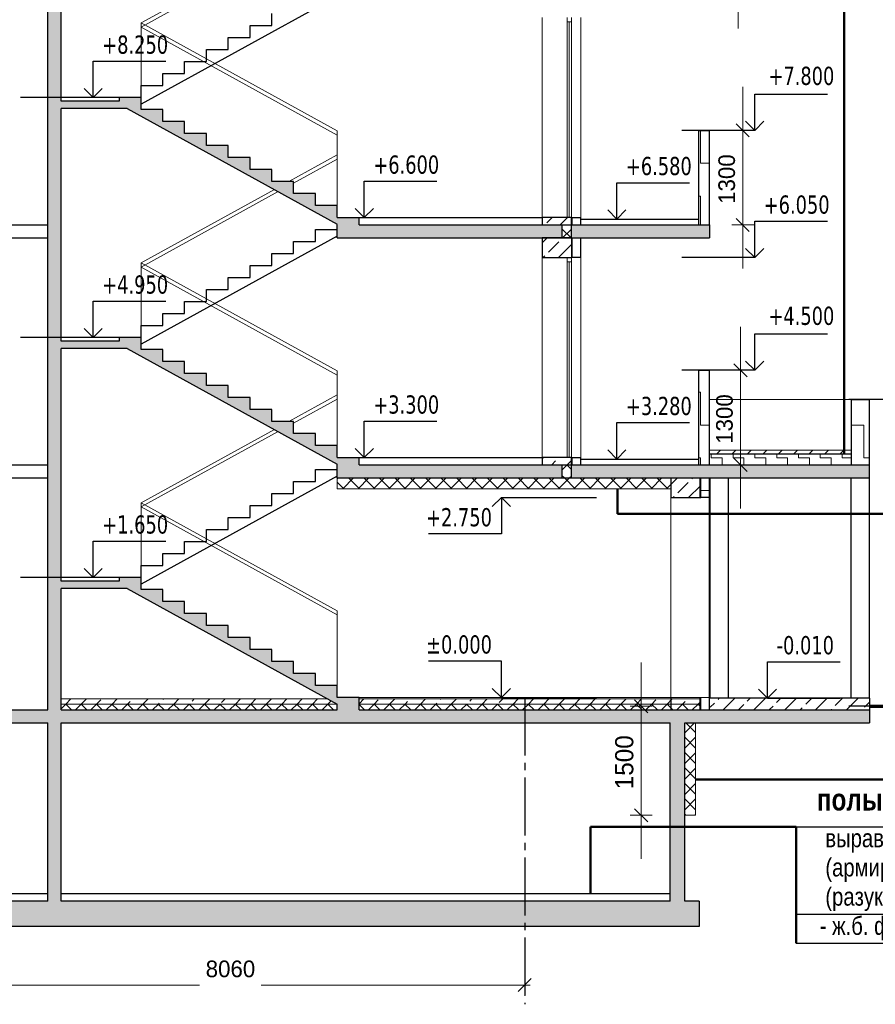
# Model space of a CAD drawing. Header units: millimetres. Extents: x 40580 to 1168286, y -220995 to 81020.
# Tile 114 of 194: x 393113 to 404884, y -71677 to -58135. Entities that reach past the tile are written whole.
import ezdxf

# ---------------------------------------------------------------- set-up
doc = ezdxf.new("R2010")
doc.units = ezdxf.units.MM
doc.linetypes.add('______5', pattern=[1100, 800, -100, 100, -100])
doc.linetypes.add('CENTER', pattern=[2, 1.25, -0.25, 0.25, -0.25])
for name, color, linetype, lineweight in [('Standard', 7, 'Continuous', 25), ('Общий01', 7, 'Continuous', 13), ('ОСИ', 7, 'CENTER', 15), ('Стена', 7, 'Continuous', 50), ('Стена_ кирпичная кладка нес.', 7, 'Continuous', 70)]:
    doc.layers.add(name, color=color, linetype=linetype, lineweight=lineweight)
doc.layers.add('Стена_ бетон не несущ.', color=7, linetype='Continuous', lineweight=35, true_color=0xb4b496)
doc.layers.add('Стена_ бетон несущ.', color=7, linetype='Continuous', lineweight=70, true_color=0xb4b496)
doc.styles.add('Century Gothic', font='txt')
doc.styles.add('TAHOMA', font='tahoma.ttf')
doc.dimstyles.new('__________3', dxfattribs={"dimtxt": 229, "dimasz": 300, "dimexe": 0, "dimexo": 0, "dimgap": 114.5, "dimtad": 2, "dimdec": 0, "dimrnd": 1, "dimzin": 12, "dimdsep": 46, "dimtxsty": 'Century Gothic', "dimblk1": 'ALL_ML_STRICH', "dimblk2": 'ALL_ML_STRICH', "dimsah": 1, "dimcen": 0, "dimclrd": 256, "dimclre": 256, "dimclrt": 256, "dimadec": 0, "dimazin": 0, "dimtfac": 1, "dimtdec": 0, "dimtix": 1, "dimtmove": 2, "dimatfit": 3, "dimfxl": 0, "dimtzin": 0, "dimlwd": 0, "dimlwe": 13, "dimarcsym": 0})
doc.dimstyles.new('__________6', dxfattribs={"dimtxt": 250, "dimasz": 300, "dimexe": 0, "dimexo": 0, "dimgap": 125, "dimtad": 2, "dimdec": 0, "dimrnd": 1, "dimzin": 12, "dimdsep": 46, "dimtxsty": 'Century Gothic', "dimblk1": 'ALL_ML_STRICH', "dimblk2": 'ALL_ML_STRICH', "dimsah": 1, "dimcen": 0, "dimclrd": 256, "dimclre": 256, "dimclrt": 256, "dimadec": 0, "dimazin": 0, "dimtfac": 1, "dimtdec": 0, "dimtix": 1, "dimtmove": 2, "dimatfit": 3, "dimfxl": 0, "dimtzin": 0, "dimlwd": 0, "dimlwe": 13, "dimarcsym": 0})
pattern_1 = [(0, (132027.6, -66860.15), (450, 450), [450, -450]), (90, (132027.6, -66860.15), (-450, 450), [450, -450])]
pattern_2 = [(45, (131127.58, -67760.15), (-106.06602, 106.06602), []), (135, (131127.58, -67760.15), (-106.06602, -106.06602), [])]
pattern_3 = [(45, (131127.58, -67760.15), (-212.13203, 212.13203), []), (45, (131021.5, -67654.08), (-212.13203, 212.13203), [200, -70])]

# ---------------------------------------------------------------- blocks, each defined once
blk = doc.blocks.new('COMPLEX_ELEVATIONDIM_0')
at = {"layer": 'Standard', "color": 7, "linetype": 'Continuous', "lineweight": 25}
for p, q in [((262997, 8553), (262997, 9053)), ((262997, 9053), (263997, 9053)), ((262997, 8553), (262872, 8678)), ((262997, 8553), (263122, 8678)), ((262997, 8553), (261997, 8553)), ((262997, 8553), (262997, 8553)), ((262997, 8553), (262997, 8553)), ((262997, 8553), (262997, 8553)), ((262997, 8553), (262997, 8553)), ((262997, 5253), (262997, 5753)), ((262997, 5753), (263997, 5753)), ((262997, 5253), (262872, 5378)), ((262997, 5253), (263122, 5378)), ((262997, 5253), (261997, 5253)), ((262997, 5253), (262997, 5253)), ((262997, 5253), (262997, 5253)), ((262997, 5253), (262997, 5253)), ((262997, 5253), (262997, 5253)), ((262997, 1953), (262997, 2453)), ((262997, 2453), (263997, 2453)), ((262997, 1953), (262872, 2078)), ((262997, 1953), (263122, 2078)), ((262997, 1953), (261997, 1953)), ((262997, 1953), (262997, 1953)), ((262997, 1953), (262997, 1953)), ((262997, 1953), (262997, 1953)), ((262997, 1953), (262997, 1953))]:
    blk.add_line(p, q, dxfattribs=at)
at = {"layer": 'Standard', "color": 7, "linetype": 'Continuous', "lineweight": 25, "char_height": 250, "width": 104.17, "attachment_point": 7, "style": 'TAHOMA'}
for s, insert in [('\\W0.83;+8.250', (263122, 9153)), ('\\W0.83;+4.950', (263122, 5853)), ('\\W0.83;+1.650', (263122, 2553))]:
    blk.add_mtext(s, dxfattribs=dict(at, insert=insert))
blk = doc.blocks.new('COMPLEX_ELEVATIONDIM_2')
at = {"layer": 'Standard', "color": 7, "linetype": 'Continuous', "lineweight": 25}
for p, q in [((270201, 6883), (270201, 7383)), ((270201, 7383), (271201, 7383)), ((270201, 6883), (270076, 7008)), ((270201, 6883), (270326, 7008)), ((270201, 6883), (270201, 6883)), ((270201, 6883), (270201, 6883)), ((270201, 6883), (270201, 6883)), ((270201, 6883), (270201, 6883)), ((270201, 3583), (270201, 4083)), ((270201, 4083), (271201, 4083)), ((270201, 3583), (270076, 3708)), ((270201, 3583), (270326, 3708)), ((270201, 3583), (270201, 3583)), ((270201, 3583), (270201, 3583)), ((270201, 3583), (270201, 3583)), ((270201, 3583), (270201, 3583))]:
    blk.add_line(p, q, dxfattribs=at)
at = {"layer": 'Standard', "color": 7, "linetype": 'Continuous', "lineweight": 25, "char_height": 250, "width": 104.17, "attachment_point": 7, "style": 'TAHOMA'}
for s, insert in [('\\W0.83;+6.580', (270326, 7483)), ('\\W0.83;+3.280', (270326, 4183))]:
    blk.add_mtext(s, dxfattribs=dict(at, insert=insert))
blk = doc.blocks.new('COMPLEX_ELEVATIONDIM_3')
at = {"layer": 'Standard', "color": 7, "linetype": 'Continuous', "lineweight": 25}
for p, q in [((266726, 6903), (266726, 7403)), ((266726, 7403), (267726, 7403)), ((266726, 6903), (266601, 7028)), ((266726, 6903), (266851, 7028)), ((266726, 6903), (266726, 6903)), ((266726, 6903), (266726, 6903)), ((266726, 6903), (266726, 6903)), ((266726, 6903), (266726, 6903)), ((266726, 3603), (266726, 4103)), ((266726, 4103), (267726, 4103)), ((266726, 3603), (266601, 3728)), ((266726, 3603), (266851, 3728)), ((266726, 3603), (266726, 3603)), ((266726, 3603), (266726, 3603)), ((266726, 3603), (266726, 3603)), ((266726, 3603), (266726, 3603))]:
    blk.add_line(p, q, dxfattribs=at)
at = {"layer": 'Standard', "color": 7, "linetype": 'Continuous', "lineweight": 25, "char_height": 250, "width": 104.17, "attachment_point": 7, "style": 'TAHOMA'}
for s, insert in [('\\W0.83;+6.600', (266851, 7503)), ('\\W0.83;+3.300', (266851, 4203))]:
    blk.add_mtext(s, dxfattribs=dict(at, insert=insert))
blk = doc.blocks.new('COMPLEX_ELEVATIONDIM_4')
at = {"layer": 'Standard', "color": 7, "linetype": 'Continuous', "lineweight": 25}
for p, q in [((274391, 4403), (274391, 4903)), ((274391, 4903), (275391, 4903)), ((274391, 4403), (274266, 4528)), ((274391, 4403), (274516, 4528)), ((274391, 4403), (273391, 4403)), ((274391, 4403), (274391, 4403)), ((274391, 4403), (274391, 4403)), ((274391, 4403), (274391, 4403)), ((274391, 4403), (274391, 4403)), ((274391, 183), (274391, 683)), ((274391, 683), (275391, 683)), ((274391, 183), (274266, 308)), ((274391, 183), (274516, 308)), ((274391, 183), (273391, 183)), ((274391, 183), (274391, 183)), ((274391, 183), (274391, 183)), ((274391, 183), (274391, 183)), ((274391, 183), (274391, 183))]:
    blk.add_line(p, q, dxfattribs=at)
at = {"layer": 'Standard', "color": 7, "linetype": 'Continuous', "lineweight": 25, "char_height": 250, "width": 104.17, "attachment_point": 7, "style": 'TAHOMA'}
for s, insert in [('\\W0.83;+4.100', (274516, 5003)), ('\\W0.83;-0.120', (274516, 783))]:
    blk.add_mtext(s, dxfattribs=dict(at, insert=insert))
blk = doc.blocks.new('COMPLEX_ELEVATIONDIM_6')
at = {"layer": 'Standard', "color": 7, "linetype": 'Continuous', "lineweight": 25}
for p, q in [((272274, 293), (272274, 793)), ((272274, 793), (273274, 793)), ((272274, 293), (272149, 418)), ((272274, 293), (272399, 418)), ((272274, 293), (272274, 293)), ((272274, 293), (272274, 293)), ((272274, 293), (273274, 293)), ((272274, 293), (272274, 293)), ((272274, 293), (272274, 293))]:
    blk.add_line(p, q, dxfattribs=at)
at = {"layer": 'Standard', "color": 7, "linetype": 'Continuous', "lineweight": 25, "insert": (272399, 893), "char_height": 250, "width": 104.17, "attachment_point": 7, "style": 'TAHOMA'}
blk.add_mtext('\\W0.83;-0.010', dxfattribs=at)
blk = doc.blocks.new('ALL_ML_STRICH')
at = {"color": 0, "linetype": 'ByBlock', "lineweight": -2}
for p, q in [((0, -0.5), (0, 0.5)), ((-1, 0), (0.5, 0)), ((-0.3, -0.3), (0.3, 0.3))]:
    blk.add_line(p, q, dxfattribs=at)
blk = doc.blocks.new('*D17075')
at = {"layer": 'Defpoints', "color": 0}
for p in [(403030, -62957), (403030, -62957), (403030, -64257)]:
    blk.add_point(p, dxfattribs=at)
at = {"layer": 'ОСИ', "color": 218, "linetype": 'Continuous', "lineweight": 0}
for p, q in [((403030, -62657), (403030, -62357)), ((403030, -64257), (403030, -62957)), ((403030, -64557), (403030, -64857))]:
    blk.add_line(p, q, dxfattribs=at)
at = {"layer": 'ОСИ', "color": 218, "linetype": 'Continuous', "lineweight": 13}
for p, q in [((403030, -62957), (403030, -62957)), ((403030, -64257), (403030, -64257))]:
    blk.add_line(p, q, dxfattribs=at)
at = {"layer": 'ОСИ', "color": 218, "lineweight": 0, "xscale": 300, "yscale": 300, "zscale": 300}
for p, rotation in [((403030, -62957), 270), ((403030, -64257), 90)]:
    blk.add_blockref('ALL_ML_STRICH', p, dxfattribs=dict(at, rotation=rotation))
at = {"layer": 'ОСИ', "color": 218, "lineweight": 13, "insert": (402810, -63627), "char_height": 229, "attachment_point": 5, "rotation": 90, "style": 'Century Gothic'}
blk.add_mtext('1300', dxfattribs=at)
blk = doc.blocks.new('*D17076')
at = {"layer": 'Defpoints', "color": 0}
for p in [(403061, -59657), (403061, -59657), (403061, -60957)]:
    blk.add_point(p, dxfattribs=at)
at = {"layer": 'ОСИ', "color": 218, "linetype": 'Continuous', "lineweight": 0}
for p, q in [((403061, -59357), (403061, -59057)), ((403061, -60957), (403061, -59657)), ((403061, -61257), (403061, -61557))]:
    blk.add_line(p, q, dxfattribs=at)
at = {"layer": 'ОСИ', "color": 218, "linetype": 'Continuous', "lineweight": 13}
for p, q in [((403061, -59657), (403061, -59657)), ((403061, -60957), (403061, -60957))]:
    blk.add_line(p, q, dxfattribs=at)
at = {"layer": 'ОСИ', "color": 218, "lineweight": 0, "xscale": 300, "yscale": 300, "zscale": 300}
for p, rotation in [((403061, -59657), 270), ((403061, -60957), 90)]:
    blk.add_blockref('ALL_ML_STRICH', p, dxfattribs=dict(at, rotation=rotation))
at = {"layer": 'ОСИ', "color": 218, "lineweight": 13, "insert": (402841, -60327), "char_height": 229, "attachment_point": 5, "rotation": 90, "style": 'Century Gothic'}
blk.add_mtext('1300', dxfattribs=at)
blk = doc.blocks.new('*D17077')
at = {"layer": 'Defpoints', "color": 0}
for p in [(402998, -56357), (402998, -56357), (402998, -57657)]:
    blk.add_point(p, dxfattribs=at)
at = {"layer": 'ОСИ', "color": 218, "linetype": 'Continuous', "lineweight": 0}
for p, q in [((402998, -56057), (402998, -55757)), ((402998, -57657), (402998, -56357)), ((402998, -57957), (402998, -58257))]:
    blk.add_line(p, q, dxfattribs=at)
at = {"layer": 'ОСИ', "color": 218, "linetype": 'Continuous', "lineweight": 13}
for p, q in [((402998, -56357), (402998, -56357)), ((402998, -57657), (402998, -57657))]:
    blk.add_line(p, q, dxfattribs=at)
at = {"layer": 'ОСИ', "color": 218, "lineweight": 0, "xscale": 300, "yscale": 300, "zscale": 300}
for p, rotation in [((402998, -56357), 270), ((402998, -57657), 90)]:
    blk.add_blockref('ALL_ML_STRICH', p, dxfattribs=dict(at, rotation=rotation))
at = {"layer": 'ОСИ', "color": 218, "lineweight": 13, "insert": (402778, -57027), "char_height": 229, "attachment_point": 5, "rotation": 90, "style": 'Century Gothic'}
blk.add_mtext('1300', dxfattribs=at)
blk = doc.blocks.new('COMPLEX_ELEVATIONDIM_11')
at = {"layer": 'Standard', "color": 7, "linetype": 'Continuous', "lineweight": 25}
for p, q in [((272097, 8103), (272097, 8603)), ((272097, 8603), (273097, 8603)), ((272097, 8103), (271972, 8228)), ((272097, 8103), (272222, 8228)), ((272097, 8103), (271097, 8103)), ((272097, 8103), (272097, 8103)), ((272097, 8103), (272097, 8103)), ((272097, 8103), (272097, 8103)), ((272097, 8103), (272097, 8103)), ((272097, 6353), (272097, 6853)), ((272097, 6853), (273097, 6853)), ((272097, 6353), (271972, 6478)), ((272097, 6353), (272222, 6478)), ((272097, 6353), (271097, 6353)), ((272097, 6353), (272097, 6353)), ((272097, 6353), (272097, 6353)), ((272097, 6353), (272097, 6353)), ((272097, 6353), (272097, 6353)), ((272097, 4803), (272097, 5303)), ((272097, 5303), (273097, 5303)), ((272097, 4803), (271972, 4928)), ((272097, 4803), (272222, 4928)), ((272097, 4803), (271097, 4803)), ((272097, 4803), (272097, 4803)), ((272097, 4803), (272097, 4803)), ((272097, 4803), (272097, 4803)), ((272097, 4803), (272097, 4803))]:
    blk.add_line(p, q, dxfattribs=at)
at = {"layer": 'Standard', "color": 7, "linetype": 'Continuous', "lineweight": 25, "char_height": 250, "width": 104.17, "attachment_point": 7, "style": 'TAHOMA'}
for s, insert in [('\\W0.83;+7.800', (272287, 8723)), ('\\W0.83;+6.050', (272222, 6953)), ('\\W0.83;+4.500', (272287, 5423))]:
    blk.add_mtext(s, dxfattribs=dict(at, insert=insert))
blk = doc.blocks.new('*D17102')
at = {"layer": 'Defpoints', "color": 0}
for p in [(392002, -71412), (400062, -71412), (400062, -71412)]:
    blk.add_point(p, dxfattribs=at)
at = {"layer": 'ОСИ', "color": 218, "linetype": 'Continuous', "lineweight": 13}
for p, q in [((392002, -71412), (392002, -71412)), ((400062, -71412), (400062, -71412))]:
    blk.add_line(p, q, dxfattribs=at)
at = {"layer": 'ОСИ', "color": 218, "linetype": 'Continuous', "lineweight": 0}
for p, q in [((392302, -71412), (395589, -71412)), ((399762, -71412), (396436, -71412))]:
    blk.add_line(p, q, dxfattribs=at)
at = {"layer": 'ОСИ', "color": 218, "lineweight": 0, "xscale": 300, "yscale": 300, "zscale": 300, "rotation": 180}
blk.add_blockref('ALL_ML_STRICH', (392002, -71412), dxfattribs=at)
at = {"layer": 'ОСИ', "color": 218, "lineweight": 0, "xscale": 300, "yscale": 300, "zscale": 300}
blk.add_blockref('ALL_ML_STRICH', (400062, -71412), dxfattribs=at)
at = {"layer": 'ОСИ', "color": 218, "lineweight": 13, "insert": (396013, -71191), "char_height": 229, "attachment_point": 5, "style": 'Century Gothic'}
blk.add_mtext('8060', dxfattribs=at)
blk = doc.blocks.new('COMPLEX_ELEVATIONDIM_18')
at = {"layer": 'Standard', "color": 7, "linetype": 'Continuous', "lineweight": 25}
for p, q in [((268612, 3053), (268487, 2928)), ((268612, 3053), (268737, 2928)), ((268612, 3053), (268612, 2553)), ((268612, 3053), (268612, 3053)), ((268612, 3053), (268612, 3053)), ((268612, 3053), (269922, 3053)), ((268612, 3053), (268612, 3053)), ((268612, 3053), (268612, 3053)), ((268612, 2553), (267612, 2553)), ((268612, 803), (267612, 803)), ((268612, 303), (268612, 803)), ((268612, 303), (268487, 428)), ((268612, 303), (268737, 428)), ((268612, 303), (268612, 303)), ((268612, 303), (268612, 303)), ((268612, 303), (269922, 303)), ((268612, 303), (268612, 303)), ((268612, 303), (268612, 303))]:
    blk.add_line(p, q, dxfattribs=at)
at = {"layer": 'Standard', "color": 7, "linetype": 'Continuous', "lineweight": 25, "char_height": 250, "width": 104.17, "attachment_point": 7, "style": 'TAHOMA'}
for s, insert in [('\\W0.83;+2.750', (267577, 2653)), ('\\W0.83;%%p0.000', (267577, 903))]:
    blk.add_mtext(s, dxfattribs=dict(at, insert=insert))
blk = doc.blocks.new('*D17103')
at = {"layer": 'Defpoints', "color": 0}
for p in [(401663, -67577), (401663, -67577), (401663, -69077)]:
    blk.add_point(p, dxfattribs=at)
at = {"layer": 'Общий01', "color": 218, "linetype": 'Continuous', "lineweight": 0}
for p, q in [((401663, -67277), (401663, -66977)), ((401663, -69077), (401663, -67577)), ((401663, -69377), (401663, -69677))]:
    blk.add_line(p, q, dxfattribs=at)
at = {"layer": 'Общий01', "color": 218, "linetype": 'Continuous', "lineweight": 13}
for p, q in [((401663, -67577), (401663, -67577)), ((401663, -69077), (401663, -69077))]:
    blk.add_line(p, q, dxfattribs=at)
at = {"layer": 'Общий01', "color": 218, "lineweight": 0, "xscale": 300, "yscale": 300, "zscale": 300}
for p, rotation in [((401663, -67577), 270), ((401663, -69077), 90)]:
    blk.add_blockref('ALL_ML_STRICH', p, dxfattribs=dict(at, rotation=rotation))
at = {"layer": 'Общий01', "color": 218, "lineweight": 13, "insert": (401432, -68348), "char_height": 250, "attachment_point": 5, "rotation": 90, "style": 'Century Gothic'}
blk.add_mtext('1500', dxfattribs=at)

msp = doc.modelspace()

# ---------------------------------------------------------------- hatches: boundary and pattern name
at = {"layer": 'Standard', "linetype": 'Continuous', "lineweight": 13}
h = msp.add_hatch(dxfattribs=at)
h.set_pattern_fill('____', scale=450, style=0, pattern_type=2)
h.set_pattern_definition(pattern_1)
h.paths.add_polyline_path([(402452.5, -60956.9), (402602.5, -60956.9), (402602.5, -59656.9), (402452.5, -59656.9)], flags=0)
h = msp.add_hatch(dxfattribs=at)
h.set_pattern_fill('____', scale=450, style=0, pattern_type=2)
h.set_pattern_definition(pattern_1)
h.paths.add_polyline_path([(402452.5, -64256.9), (402602.5, -64256.9), (402602.5, -62956.9), (402452.5, -62956.9)], flags=0)
h = msp.add_hatch(dxfattribs=at)
h.set_pattern_fill('____', scale=450, style=0, pattern_type=2)
h.set_pattern_definition(pattern_1)
h.paths.add_polyline_path([(404552.5, -64256.9), (404802.5, -64256.9), (404802.5, -63356.9), (404552.5, -63356.9)], flags=0)
h = msp.add_hatch(dxfattribs=at)
h.set_pattern_fill('____', scale=150, style=0, pattern_type=2)
h.set_pattern_definition([(0, (131427.58, -67460.15), (150, 150), [150, -150]), (90, (131427.58, -67460.15), (-150, 150), [150, -150])])
h.paths.add_polyline_path([(402602.5, -64106.9), (402602.5, -64256.9), (404552.5, -64256.9), (404552.5, -64106.9)], flags=0)
h = msp.add_hatch(dxfattribs=at)
h.set_pattern_fill('__________6', scale=100, style=0, pattern_type=2)
h.set_pattern_definition(pattern_2)
h.paths.add_polyline_path([(397482.5, -64586.9), (402072.5, -64586.9), (402072.5, -64436.9), (397482.5, -64436.9)], flags=0)
h = msp.add_hatch(dxfattribs=at)
h.set_pattern_fill('____', scale=450, style=0, pattern_type=2)
h.set_pattern_definition(pattern_1)
h.paths.add_polyline_path([(402602.5, -64706.9), (402602.5, -64436.9), (402482.5, -64436.9), (402482.5, -64706.9)], flags=0)
at = {"layer": 'Стена_ бетон несущ.', "linetype": 'Continuous', "lineweight": 25, "true_color": 0xf1f1f1}
for points in [[(393682.5, -60956.9), (393682.5, -57836.9), (393502.5, -57836.9), (393502.5, -60956.9)], [(393682.5, -59256.9), (393682.5, -59356.9), (394591.6, -59356.9), (397482.5, -60946.9), (397482.5, -60956.9), (397782.5, -60956.9), (397782.5, -60856.9), (397482.5, -60856.9), (397482.5, -60691.9), (397182.5, -60691.9), (397182.5, -60526.9), (396882.5, -60526.9), (396882.5, -60361.9), (396582.5, -60361.9), (396582.5, -60196.9), (396282.5, -60196.9), (396282.5, -60031.9), (395982.5, -60031.9), (395982.5, -59866.9), (395682.5, -59866.9), (395682.5, -59701.9), (395382.5, -59701.9), (395382.5, -59536.9), (395082.5, -59536.9), (395082.5, -59371.9), (394782.5, -59371.9), (394782.5, -59206.9), (394482.5, -59206.9), (394482.5, -59256.9)], [(393502.5, -61136.9), (393682.5, -61136.9), (393682.5, -60956.9), (393502.5, -60956.9)], [(397482.5, -61136.9), (400572.6, -61136.9), (400572.6, -60956.9), (397482.5, -60956.9)], [(400702.5, -60956.9), (400702.5, -61136.9), (402602.5, -61136.9), (402602.5, -60956.9)], [(393682.5, -64256.9), (393682.5, -61136.9), (393502.5, -61136.9), (393502.5, -64256.9)], [(393682.5, -62556.9), (393682.5, -62656.9), (394591.6, -62656.9), (397482.5, -64246.9), (397482.5, -64256.9), (397782.5, -64256.9), (397782.5, -64156.9), (397482.5, -64156.9), (397482.5, -63991.9), (397182.5, -63991.9), (397182.5, -63826.9), (396882.5, -63826.9), (396882.5, -63661.9), (396582.5, -63661.9), (396582.5, -63496.9), (396282.5, -63496.9), (396282.5, -63331.9), (395982.5, -63331.9), (395982.5, -63166.9), (395682.5, -63166.9), (395682.5, -63001.9), (395382.5, -63001.9), (395382.5, -62836.9), (395082.5, -62836.9), (395082.5, -62671.9), (394782.5, -62671.9), (394782.5, -62506.9), (394482.5, -62506.9), (394482.5, -62556.9)], [(393682.5, -64256.9), (393502.5, -64256.9), (393502.5, -64436.9), (393682.5, -64436.9)], [(397482.5, -64256.9), (397482.5, -64436.9), (400572.6, -64436.9), (400572.6, -64256.9)], [(400702.5, -64256.9), (400702.5, -64436.9), (404802.5, -64436.9), (404802.5, -64256.9)], [(393682.5, -67626.9), (393682.5, -64436.9), (393502.5, -64436.9), (393502.5, -67626.9)], [(393682.5, -65856.9), (393682.5, -65956.9), (394591.6, -65956.9), (397482.5, -67546.9), (397482.5, -67626.9), (397782.5, -67626.9), (397782.5, -67456.9), (397482.5, -67456.9), (397482.5, -67291.9), (397182.5, -67291.9), (397182.5, -67126.9), (396882.5, -67126.9), (396882.5, -66961.9), (396582.5, -66961.9), (396582.5, -66796.9), (396282.5, -66796.9), (396282.5, -66631.9), (395982.5, -66631.9), (395982.5, -66466.9), (395682.5, -66466.9), (395682.5, -66301.9), (395382.5, -66301.9), (395382.5, -66136.9), (395082.5, -66136.9), (395082.5, -65971.9), (394782.5, -65971.9), (394782.5, -65806.9), (394482.5, -65806.9), (394482.5, -65856.9)]]:
    msp.add_hatch(color=7, dxfattribs=at).paths.add_polyline_path(points)
at = {"layer": 'Стена_ бетон несущ.', "linetype": 'Continuous', "lineweight": 13, "true_color": 0xc8c8a0}
h = msp.add_hatch(dxfattribs=at)
h.set_pattern_fill('__________7', color=9, scale=100, style=0, pattern_type=2)
h.set_pattern_definition(pattern_3)
h.paths.add_polyline_path([(400302.5, -60956.9), (400702.5, -60956.9), (400702.5, -60856.9), (400302.5, -60856.9)], flags=0)
at = {"layer": 'Стена_ бетон несущ.', "linetype": 'Continuous', "lineweight": 13}
h = msp.add_hatch(dxfattribs=at)
h.set_pattern_fill('__________6', scale=100, style=0, pattern_type=2)
h.set_pattern_definition(pattern_2)
h.paths.add_polyline_path([(400572.6, -61136.9), (400702.5, -61136.9), (400702.5, -60956.9), (400572.6, -60956.9)], flags=0)
at = {"layer": 'Стена_ бетон несущ.', "linetype": 'Continuous', "lineweight": 13, "true_color": 0xc8c8a0}
h = msp.add_hatch(dxfattribs=at)
h.set_pattern_fill('__________7', color=9, scale=100, style=0, pattern_type=2)
h.set_pattern_definition(pattern_3)
h.paths.add_polyline_path([(400702.5, -61406.9), (400702.5, -61136.9), (400302.5, -61136.9), (400302.5, -61406.9)], flags=0)
h = msp.add_hatch(dxfattribs=at)
h.set_pattern_fill('__________7', color=9, scale=100, style=0, pattern_type=2)
h.set_pattern_definition(pattern_3)
h.paths.add_polyline_path([(400302.5, -64256.9), (400702.5, -64256.9), (400702.5, -64156.9), (400302.5, -64156.9)], flags=0)
at = {"layer": 'Стена_ бетон несущ.', "linetype": 'Continuous', "lineweight": 13}
h = msp.add_hatch(dxfattribs=at)
h.set_pattern_fill('__________5', scale=100, style=0, pattern_type=2)
h.set_pattern_definition([(45, (131127.58, -67760.15), (-212.13203, 212.13203), []), (45, (131021.5, -67654.08), (-212.13203, 212.13203), [])])
h.paths.add_polyline_path([(402602.5, -64056.9), (402602.5, -64106.9), (404552.5, -64106.9), (404552.5, -64056.9)], flags=0)
h = msp.add_hatch(dxfattribs=at)
h.set_pattern_fill('__________6', scale=100, style=0, pattern_type=2)
h.set_pattern_definition(pattern_2)
h.paths.add_polyline_path([(400572.6, -64436.9), (400702.5, -64436.9), (400702.5, -64256.9), (400572.6, -64256.9)], flags=0)
at = {"layer": 'Стена_ бетон несущ.', "linetype": 'Continuous', "lineweight": 13, "true_color": 0xc8c8a0}
h = msp.add_hatch(dxfattribs=at)
h.set_pattern_fill('__________7', color=9, scale=100, style=0, pattern_type=2)
h.set_pattern_definition(pattern_3)
h.paths.add_polyline_path([(402072.5, -64706.9), (402472.5, -64706.9), (402472.5, -64436.9), (402072.5, -64436.9)], flags=0)
at = {"layer": 'Стена_ бетон несущ.', "linetype": 'Continuous', "lineweight": 13}
h = msp.add_hatch(dxfattribs=at)
h.set_pattern_fill('__________7', scale=100, style=0, pattern_type=2)
h.set_pattern_definition(pattern_3)
h.paths.add_polyline_path([(393682.5, -67476.9), (393682.5, -67546.9), (397482.5, -67546.9), (397355.2, -67476.9)], flags=0)
h = msp.add_hatch(dxfattribs=at)
h.set_pattern_fill('__________6', scale=100, style=0, pattern_type=2)
h.set_pattern_definition(pattern_2)
h.paths.add_polyline_path([(393682.5, -67546.9), (393682.5, -67626.9), (397482.5, -67626.9), (397482.5, -67546.9)], flags=0)
h = msp.add_hatch(dxfattribs=at)
h.set_pattern_fill('__________7', scale=100, style=0, pattern_type=2)
h.set_pattern_definition(pattern_3)
h.paths.add_polyline_path([(402472.5, -67476.9), (397782.5, -67476.9), (397782.5, -67546.9), (402472.5, -67546.9)], flags=0)
h = msp.add_hatch(dxfattribs=at)
h.set_pattern_fill('__________6', scale=100, style=0, pattern_type=2)
h.set_pattern_definition(pattern_2)
h.paths.add_polyline_path([(397782.5, -67626.9), (402472.5, -67626.9), (402472.5, -67546.9), (397782.5, -67546.9)], flags=0)
h = msp.add_hatch(dxfattribs=at)
h.set_pattern_fill('__________7', scale=100, style=0, pattern_type=2)
h.set_pattern_definition(pattern_3)
h.paths.add_polyline_path([(402612.5, -67466.9), (402612.5, -67626.9), (404802.5, -67626.9), (404802.5, -67466.9)], flags=0)
at = {"layer": 'Стена_ бетон несущ.', "linetype": 'Continuous', "lineweight": 25, "true_color": 0xf1f1f1}
h = msp.add_hatch(color=7, dxfattribs=at)
h.paths.add_polyline_path([(402262.5, -70256.9), (402262.5, -67806.9), (404802.5, -67806.9), (404802.5, -67626.9), (383092.4, -67626.9), (383092.4, -67806.9), (383162.5, -67806.9), (383162.5, -70256.9), (382940.8, -70256.9), (382940.8, -70606.9), (402460.3, -70606.9), (402460.3, -70256.9)])
h.paths.add_polyline_path([(393682.5, -67806.9), (402062.5, -67806.9), (402062.5, -70256.9), (393682.5, -70256.9)], flags=16)
h.paths.add_polyline_path([(393502.5, -70256.9), (383362.5, -70256.9), (383362.5, -67806.9), (393502.5, -67806.9)], flags=16)
at = {"layer": 'Стена_ бетон несущ.', "linetype": 'Continuous', "lineweight": 13}
h = msp.add_hatch(dxfattribs=at)
h.set_pattern_fill('__________6', scale=100, style=0, pattern_type=2)
h.set_pattern_definition(pattern_2)
h.paths.add_polyline_path([(402262.5, -69076.9), (402412.5, -69076.9), (402412.5, -67806.9), (402262.5, -67806.9)], flags=0)

# ---------------------------------------------------------------- linework, layer by layer
at = {"layer": 'Standard', "color": 7, "linetype": 'Continuous', "lineweight": 25}
for p, q in [((393502.5, -60956.9), (393502.5, -57656.9)), ((393682.5, -59256.9), (393682.5, -57656.9)), ((393682.5, -61136.9), (393682.5, -59356.9)), ((393502.5, -64256.9), (393502.5, -60956.9)), ((393682.5, -62556.9), (393682.5, -60956.9)), ((400702.5, -61136.9), (400702.5, -60956.9)), ((393682.5, -64436.9), (393682.5, -62656.9)), ((393502.5, -67626.9), (393502.5, -64256.9)), ((393682.5, -65856.9), (393682.5, -64256.9)), ((404802.5, -64436.9), (404802.5, -64256.9)), ((393682.5, -67626.9), (393682.5, -65956.9)), ((393502.5, -70256.9), (393502.5, -67806.9)), ((393682.5, -70256.9), (393682.5, -67806.9))]:
    msp.add_line(p, q, dxfattribs=at)
at = {"layer": 'Standard', "color": 7, "linetype": 'Continuous', "lineweight": 13}
for p, q in [((400646.5, -58106.9), (400646.5, -58162.9)), ((400646.5, -58162.9), (400646.5, -60856.9)), ((400646.5, -58162.9), (400702.5, -58162.9)), ((400674.5, -60855.9), (400674.5, -58162.9)), ((400702.5, -58162.9), (400702.5, -58106.9)), ((400702.5, -60856.9), (400702.5, -58162.9)), ((400646.5, -61406.9), (400646.5, -61462.9)), ((400646.5, -61462.9), (400646.5, -64156.9)), ((400646.5, -61462.9), (400702.5, -61462.9)), ((400674.5, -64155.9), (400674.5, -61462.9)), ((400702.5, -61462.9), (400702.5, -61406.9)), ((400702.5, -64156.9), (400702.5, -61462.9))]:
    msp.add_line(p, q, dxfattribs=at)
at = {"layer": 'Общий01', "color": 7, "linetype": 'Continuous', "lineweight": 50}
for p, q in [((404456, -56368.9), (404456, -64106.9)), ((401335.9, -64929.3), (401335.9, -64586.9)), ((407885.9, -64929.3), (401335.9, -64929.3)), ((406652.6, -68586.4), (402412.5, -68586.4)), ((403794.7, -69237.2), (400964.7, -69237.2)), ((400964.7, -69237.2), (400964.7, -70156.9)), ((403794.7, -70837.2), (403794.7, -69237.2))]:
    msp.add_line(p, q, dxfattribs=at)
at = {"layer": 'Общий01', "color": 7, "linetype": 'Continuous', "lineweight": 25}
for p, q in [((397482.5, -60856.9), (400302.5, -60856.9)), ((400832.5, -60876.9), (402452.5, -60876.9)), ((386942.5, -60956.9), (393502.5, -60956.9)), ((397482.5, -61136.9), (397482.5, -60956.9)), ((397782.5, -60956.9), (402602.5, -60956.9)), ((386942.5, -61136.9), (393502.5, -61136.9)), ((397482.5, -61136.9), (402602.5, -61136.9)), ((397482.5, -64156.9), (400302.5, -64156.9)), ((400832.5, -64176.9), (402452.5, -64176.9)), ((402602.5, -64106.9), (404552.5, -64106.9)), ((386942.5, -64256.9), (393502.5, -64256.9)), ((397482.5, -64256.9), (397482.5, -64246.9)), ((397482.5, -64436.9), (397482.5, -64256.9)), ((397782.5, -64256.9), (404802.5, -64256.9)), ((386942.5, -64436.9), (393502.5, -64436.9)), ((397482.5, -64436.9), (404802.5, -64436.9)), ((404802.5, -67466.9), (402612.5, -67466.9)), ((404802.5, -67466.9), (404802.5, -67806.9)), ((390057.5, -67626.9), (393502.5, -67626.9)), ((393682.5, -67626.9), (397482.5, -67626.9)), ((397782.5, -67626.9), (404802.5, -67626.9)), ((390067.5, -67806.9), (393502.5, -67806.9)), ((393682.5, -67806.9), (402062.5, -67806.9)), ((402262.5, -67806.9), (404802.5, -67806.9)), ((403794.7, -69237.2), (412235.2, -69237.2)), ((403794.7, -70437.2), (412235.2, -70437.2)), ((403794.7, -70837.2), (412235.2, -70837.2))]:
    msp.add_line(p, q, dxfattribs=at)
at = {"layer": 'Общий01', "color": 7, "linetype": 'Continuous', "lineweight": 13}
msp.add_line((402602.5, -67456.9), (397482.5, -67456.9), dxfattribs=at)
at = {"layer": 'ОСИ', "color": 16, "linetype": '______5', "lineweight": 25}
msp.add_line((400062.5, -67456.9), (400062.5, -71676.7), dxfattribs=at)
at = {"layer": 'Стена', "color": 7, "linetype": 'Continuous', "lineweight": 13}
for p, q in [((394782.5, -58179.7), (396616.9, -57170.8)), ((394782.5, -58236.8), (396668.8, -57199.3)), ((394782.5, -59206.9), (394782.5, -58179.7)), ((397482.5, -59664.7), (394782.5, -58179.7)), ((397482.5, -59721.8), (394782.5, -58236.8)), ((397482.5, -60856.9), (397482.5, -59664.7)), ((396815, -60361.9), (397482.5, -59994.7)), ((396882.5, -60381.8), (397482.5, -60051.8)), ((394782.5, -61479.7), (396616.9, -60470.8)), ((394782.5, -61536.8), (396668.8, -60499.3)), ((394782.5, -62506.9), (394782.5, -61479.7)), ((397482.5, -62964.7), (394782.5, -61479.7)), ((397482.5, -63021.8), (394782.5, -61536.8)), ((397482.5, -64156.9), (397482.5, -62964.7)), ((397482.5, -64156.9), (397482.5, -63129.7)), ((396815, -63661.9), (397482.5, -63294.7)), ((396882.5, -63681.8), (397482.5, -63351.8)), ((394782.5, -64779.7), (396616.9, -63770.8)), ((394782.5, -64836.8), (396668.8, -63799.3)), ((394782.5, -65806.9), (394782.5, -64779.7)), ((394782.5, -65806.9), (394782.5, -64779.7)), ((397482.5, -66264.7), (394782.5, -64779.7)), ((397482.5, -66321.8), (394782.5, -64836.8)), ((397482.5, -67456.9), (397482.5, -66264.7)), ((393682.5, -67476.9), (397355.2, -67476.9)), ((393682.5, -67546.9), (397482.5, -67546.9)), ((402472.5, -67476.9), (397782.5, -67476.9)), ((402472.5, -67546.9), (397782.5, -67546.9))]:
    msp.add_line(p, q, dxfattribs=at)
at = {"layer": 'Стена', "color": 7, "linetype": 'Continuous', "lineweight": 25}
for p, q in [((397482.5, -57811.9), (394782.5, -59296.9)), ((396582.5, -58216.9), (396582.5, -58051.9)), ((396282.5, -58216.9), (396582.5, -58216.9)), ((396282.5, -58381.9), (396282.5, -58216.9)), ((395982.5, -58381.9), (396282.5, -58381.9)), ((395982.5, -58546.9), (395982.5, -58381.9)), ((395682.5, -58546.9), (395982.5, -58546.9)), ((395682.5, -58711.9), (395682.5, -58546.9)), ((395382.5, -58711.9), (395682.5, -58711.9)), ((395382.5, -58876.9), (395382.5, -58711.9)), ((395082.5, -58876.9), (395382.5, -58876.9)), ((395082.5, -59041.9), (395082.5, -58876.9)), ((394782.5, -59206.9), (394782.5, -59041.9)), ((394782.5, -59041.9), (395082.5, -59041.9)), ((394782.5, -59206.9), (393682.5, -59206.9)), ((394482.5, -59256.9), (393682.5, -59256.9)), ((394482.5, -59206.9), (394482.5, -59256.9)), ((394782.5, -59371.9), (394782.5, -59206.9)), ((394591.6, -59356.9), (393682.5, -59356.9)), ((394591.6, -59356.9), (397482.5, -60946.9)), ((395082.5, -59371.9), (394782.5, -59371.9)), ((395082.5, -59536.9), (395082.5, -59371.9)), ((395382.5, -59536.9), (395082.5, -59536.9)), ((395382.5, -59701.9), (395382.5, -59536.9)), ((395682.5, -59701.9), (395382.5, -59701.9)), ((395682.5, -59866.9), (395682.5, -59701.9)), ((395982.5, -59866.9), (395682.5, -59866.9)), ((395982.5, -60031.9), (395982.5, -59866.9)), ((395982.5, -60031.9), (395982.5, -59866.9)), ((396282.5, -60031.9), (395982.5, -60031.9)), ((396282.5, -60196.9), (396282.5, -60031.9)), ((396582.5, -60196.9), (396282.5, -60196.9)), ((396582.5, -60361.9), (396582.5, -60196.9)), ((396882.5, -60361.9), (396582.5, -60361.9)), ((396882.5, -60526.9), (396882.5, -60361.9)), ((397182.5, -60526.9), (396882.5, -60526.9)), ((397182.5, -60691.9), (397182.5, -60526.9)), ((397182.5, -60691.9), (397182.5, -60526.9)), ((397482.5, -60691.9), (397182.5, -60691.9)), ((397482.5, -60856.9), (397482.5, -60691.9)), ((397482.5, -60856.9), (397482.5, -60691.9)), ((397782.5, -60956.9), (397782.5, -60856.9)), ((397182.5, -61021.9), (397482.5, -61021.9)), ((397182.5, -61186.9), (397182.5, -61021.9)), ((397482.5, -61111.9), (394782.5, -62596.9)), ((396882.5, -61186.9), (397182.5, -61186.9)), ((396882.5, -61351.9), (396882.5, -61186.9)), ((396582.5, -61351.9), (396882.5, -61351.9)), ((396582.5, -61516.9), (396582.5, -61351.9)), ((396282.5, -61516.9), (396582.5, -61516.9)), ((396282.5, -61681.9), (396282.5, -61516.9)), ((395982.5, -61681.9), (396282.5, -61681.9)), ((395982.5, -61846.9), (395982.5, -61681.9)), ((395682.5, -61846.9), (395982.5, -61846.9)), ((395682.5, -62011.9), (395682.5, -61846.9)), ((395382.5, -62011.9), (395682.5, -62011.9)), ((395382.5, -62176.9), (395382.5, -62011.9)), ((395082.5, -62176.9), (395382.5, -62176.9)), ((395082.5, -62341.9), (395082.5, -62176.9)), ((394782.5, -62506.9), (394782.5, -62341.9)), ((394782.5, -62341.9), (395082.5, -62341.9)), ((394782.5, -62506.9), (393682.5, -62506.9)), ((394482.5, -62556.9), (393682.5, -62556.9)), ((394482.5, -62506.9), (394482.5, -62556.9)), ((394782.5, -62671.9), (394782.5, -62506.9)), ((394591.6, -62656.9), (393682.5, -62656.9)), ((394591.6, -62656.9), (397482.5, -64246.9)), ((395082.5, -62671.9), (394782.5, -62671.9)), ((395082.5, -62836.9), (395082.5, -62671.9)), ((395382.5, -62836.9), (395082.5, -62836.9)), ((395382.5, -63001.9), (395382.5, -62836.9)), ((395682.5, -63001.9), (395382.5, -63001.9)), ((395682.5, -63166.9), (395682.5, -63001.9)), ((395982.5, -63166.9), (395682.5, -63166.9)), ((395982.5, -63331.9), (395982.5, -63166.9)), ((395982.5, -63331.9), (395982.5, -63166.9)), ((396282.5, -63331.9), (395982.5, -63331.9)), ((396282.5, -63496.9), (396282.5, -63331.9)), ((396582.5, -63496.9), (396282.5, -63496.9)), ((396582.5, -63661.9), (396582.5, -63496.9)), ((396882.5, -63661.9), (396582.5, -63661.9)), ((396882.5, -63826.9), (396882.5, -63661.9)), ((397182.5, -63826.9), (396882.5, -63826.9)), ((397182.5, -63991.9), (397182.5, -63826.9)), ((397482.5, -63991.9), (397182.5, -63991.9)), ((397482.5, -64156.9), (397482.5, -63991.9)), ((397782.5, -64256.9), (397782.5, -64156.9)), ((397182.5, -64321.9), (397482.5, -64321.9)), ((397182.5, -64486.9), (397182.5, -64321.9)), ((397482.5, -64256.9), (397482.5, -64246.9)), ((397482.5, -64411.9), (394782.5, -65896.9)), ((396882.5, -64486.9), (397182.5, -64486.9)), ((396882.5, -64651.9), (396882.5, -64486.9)), ((396582.5, -64651.9), (396882.5, -64651.9)), ((396582.5, -64816.9), (396582.5, -64651.9)), ((396282.5, -64816.9), (396582.5, -64816.9)), ((396282.5, -64981.9), (396282.5, -64816.9)), ((395982.5, -64981.9), (396282.5, -64981.9)), ((395982.5, -65146.9), (395982.5, -64981.9)), ((395682.5, -65146.9), (395982.5, -65146.9)), ((395682.5, -65311.9), (395682.5, -65146.9)), ((395382.5, -65311.9), (395682.5, -65311.9)), ((395382.5, -65476.9), (395382.5, -65311.9)), ((395082.5, -65476.9), (395382.5, -65476.9)), ((395082.5, -65641.9), (395082.5, -65476.9)), ((394782.5, -65806.9), (394782.5, -65641.9)), ((394782.5, -65641.9), (395082.5, -65641.9)), ((394782.5, -65806.9), (393682.5, -65806.9)), ((394482.5, -65806.9), (394482.5, -65856.9)), ((394782.5, -65971.9), (394782.5, -65806.9)), ((394482.5, -65856.9), (393682.5, -65856.9)), ((394591.6, -65956.9), (393682.5, -65956.9)), ((394591.6, -65956.9), (397482.5, -67546.9)), ((395082.5, -65971.9), (394782.5, -65971.9)), ((395082.5, -66136.9), (395082.5, -65971.9)), ((395382.5, -66136.9), (395082.5, -66136.9)), ((395382.5, -66301.9), (395382.5, -66136.9)), ((395682.5, -66301.9), (395382.5, -66301.9)), ((395682.5, -66466.9), (395682.5, -66301.9)), ((395982.5, -66466.9), (395682.5, -66466.9)), ((395982.5, -66631.9), (395982.5, -66466.9)), ((396282.5, -66631.9), (395982.5, -66631.9)), ((396282.5, -66796.9), (396282.5, -66631.9)), ((396582.5, -66796.9), (396282.5, -66796.9)), ((396582.5, -66961.9), (396582.5, -66796.9)), ((396882.5, -66961.9), (396582.5, -66961.9)), ((396882.5, -67126.9), (396882.5, -66961.9)), ((397182.5, -67126.9), (396882.5, -67126.9)), ((397182.5, -67291.9), (397182.5, -67126.9)), ((397482.5, -67291.9), (397182.5, -67291.9)), ((397482.5, -67456.9), (397482.5, -67291.9)), ((397782.5, -67456.9), (397482.5, -67456.9)), ((397482.5, -67626.9), (397482.5, -67546.9)), ((397782.5, -67626.9), (397782.5, -67456.9)), ((402062.5, -70256.9), (402062.5, -67806.9)), ((402262.5, -70256.9), (402262.5, -67806.9)), ((393502.5, -70156.9), (383362.5, -70156.9)), ((393502.5, -70256.9), (383362.5, -70256.9)), ((402062.5, -70156.9), (393682.5, -70156.9)), ((402062.5, -70256.9), (393682.5, -70256.9)), ((402460.3, -70256.9), (402262.5, -70256.9)), ((402460.3, -70256.9), (402460.3, -70606.9)), ((402460.3, -70606.9), (382940.8, -70606.9))]:
    msp.add_line(p, q, dxfattribs=at)
at = {"layer": 'Стена', "color": 34, "linetype": 'Continuous', "lineweight": 13}
for p, q in [((400832.5, -60856.9), (400832.5, -58106.9)), ((400832.5, -64156.9), (400832.5, -61406.9)), ((404552.5, -63356.9), (402602.5, -63356.9)), ((402602.5, -64056.9), (404552.5, -64056.9))]:
    msp.add_line(p, q, dxfattribs=at)
at = {"layer": 'Стена', "color": 34, "linetype": 'Continuous', "lineweight": 25}
for p, q in [((402452.5, -59656.9), (402602.5, -59656.9)), ((402452.5, -59656.9), (402452.5, -60956.9)), ((402602.5, -60956.9), (402602.5, -59656.9)), ((400702.5, -60856.9), (400832.5, -60856.9)), ((400712.5, -60956.9), (400712.5, -60856.9)), ((400832.5, -60956.9), (400832.5, -60856.9)), ((400712.5, -61406.9), (400712.5, -61136.9)), ((400832.5, -61406.9), (400832.5, -61136.9)), ((400832.5, -61406.9), (400702.5, -61406.9)), ((402452.5, -62956.9), (402602.5, -62956.9)), ((402452.5, -62956.9), (402452.5, -64256.9)), ((402602.5, -64256.9), (402602.5, -62956.9)), ((404552.5, -63356.9), (404802.5, -63356.9)), ((404552.5, -63356.9), (404552.5, -64256.9)), ((404802.5, -64256.9), (404802.5, -63356.9)), ((400702.5, -64156.9), (400832.5, -64156.9)), ((400712.5, -64256.9), (400712.5, -64156.9)), ((400832.5, -64256.9), (400832.5, -64156.9)), ((402482.5, -64706.9), (402482.5, -64436.9)), ((402602.5, -67626.9), (402602.5, -64436.9)), ((402602.5, -64706.9), (402482.5, -64706.9)), ((402482.5, -67626.9), (402482.5, -67456.9))]:
    msp.add_line(p, q, dxfattribs=at)
at = {"layer": 'Стена', "color": 7, "linetype": 'Continuous', "lineweight": 70}
msp.add_line((404802.5, -67576.9), (407654.4, -67576.9), dxfattribs=at)
at = {"layer": 'Стена_ бетон не несущ.', "color": 7, "linetype": 'Continuous', "lineweight": 25}
for p, q in [((402612.5, -67466.9), (402612.5, -64436.9)), ((402862.5, -67466.9), (402862.5, -64436.9)), ((404552.5, -67466.9), (404552.5, -64436.9)), ((404802.5, -67466.9), (404802.5, -64436.9))]:
    msp.add_line(p, q, dxfattribs=at)
at = {"layer": 'Стена_ бетон несущ.', "color": 9, "linetype": 'Continuous', "lineweight": 13, "true_color": 0xc8c8a0}
for p, q in [((400302.5, -58106.9), (400302.5, -60856.9)), ((400302.5, -61406.9), (400302.5, -64156.9)), ((402072.5, -64706.9), (402072.5, -67456.9))]:
    msp.add_line(p, q, dxfattribs=at)
at = {"layer": 'Стена_ бетон несущ.', "color": 9, "linetype": 'Continuous', "lineweight": 25, "true_color": 0xc8c8a0}
for p, q in [((400302.5, -60856.9), (400302.5, -60956.9)), ((400702.5, -60856.9), (400302.5, -60856.9)), ((400702.5, -60956.9), (400702.5, -60856.9)), ((400702.5, -61136.9), (400302.5, -61136.9)), ((400302.5, -61136.9), (400302.5, -61406.9)), ((400702.5, -61136.9), (400702.5, -61406.9)), ((400302.5, -61406.9), (400702.5, -61406.9)), ((400302.5, -64156.9), (400302.5, -64256.9)), ((400702.5, -64156.9), (400302.5, -64156.9)), ((400702.5, -64256.9), (400702.5, -64156.9)), ((402072.5, -64436.9), (402072.5, -64706.9)), ((402472.5, -64706.9), (402472.5, -64436.9)), ((402072.5, -64706.9), (402482.5, -64706.9)), ((402072.5, -67456.9), (402072.5, -67626.9)), ((402472.5, -67626.9), (402472.5, -67456.9))]:
    msp.add_line(p, q, dxfattribs=at)
at = {"layer": 'Стена_ бетон несущ.', "color": 7, "linetype": 'Continuous', "lineweight": 25}
for p, q in [((400572.6, -60956.9), (400572.6, -61136.9)), ((400702.5, -61136.9), (400702.5, -60956.9)), ((402602.5, -60956.9), (402602.5, -61136.9)), ((400572.6, -64256.9), (400572.6, -64436.9)), ((400702.5, -64436.9), (400702.5, -64256.9))]:
    msp.add_line(p, q, dxfattribs=at)
at = {"layer": 'Стена_ бетон несущ.', "color": 7, "linetype": 'Continuous', "lineweight": 13}
for p, q in [((397482.5, -64436.9), (397482.5, -64586.9)), ((402072.5, -64586.9), (397482.5, -64586.9)), ((400192.5, -67456.9), (402072.5, -67456.9)), ((402412.5, -69076.9), (402412.5, -67806.9)), ((402412.5, -69076.9), (402262.5, -69076.9))]:
    msp.add_line(p, q, dxfattribs=at)

# ---------------------------------------------------------------- block references
at = {"layer": 'Standard', "color": 7, "linetype": 'Continuous', "lineweight": 25}
for name in ['COMPLEX_ELEVATIONDIM_11', 'COMPLEX_ELEVATIONDIM_3', 'COMPLEX_ELEVATIONDIM_2', 'COMPLEX_ELEVATIONDIM_0', 'COMPLEX_ELEVATIONDIM_4', 'COMPLEX_ELEVATIONDIM_18', 'COMPLEX_ELEVATIONDIM_6']:
    msp.add_blockref(name, (131127.6, -67760.1), dxfattribs=at)

# ---------------------------------------------------------------- texts
at = {"layer": 'Стена_ кирпичная кладка нес.', "color": 7, "linetype": 'Continuous', "lineweight": 25, "insert": (404079.9, -69098.1), "char_height": 300, "width": 2600, "attachment_point": 7, "style": 'Century Gothic'}
msp.add_mtext('{\\fCentury Gothic|i0|b1;\\H300.000000;\\W0.833333;\\C7;полы подвала}\\P', dxfattribs=at)
at = {"layer": 'Стена_ кирпичная кладка нес.', "color": 7, "linetype": 'Continuous', "lineweight": 25, "insert": (404119.5, -69266.7), "char_height": 250, "width": 8020.833, "attachment_point": 1, "line_spacing_factor": 0.963855, "style": 'Century Gothic'}
msp.add_mtext('{\\fCentury Gothic|i0|b0;\\H250.000000;\\W0.833333;\\C7; выравнивающая стяжка из цем.песч. раствора М150}\\P{\\fCentury Gothic|i0|b0;\\H250.000000;\\W0.833333;\\C7; (армиров. сеткой ∆4 Врl с яч. 100х100 мм) - 100-80 мм}\\P{\\fCentury Gothic|i0|b0;\\H250.000000;\\W0.833333;\\C7; (разуклонка к приямкам)}\\P{\\fCentury Gothic|i0|b0;\\H250.000000;\\W0.833333;\\C7;- ж.б. фундаментная плита}\\P', dxfattribs=at)

# ---------------------------------------------------------------- dimensions: what is measured, and where the dimension line sits
at = {"layer": 'Общий01', "color": 96, "linetype": 'Continuous', "lineweight": 13}
dim = msp.add_linear_dim(base=(401663.1, -67576.9), p1=(401663.1, -69076.9), p2=(401663.1, -67576.9), angle=90, dimstyle='__________6', override={"dimpost": '<>', "dimclrd": 218, "dimclre": 218, "dimclrt": 218, "dimlwd": 0, "dimlwe": 13}, dxfattribs=at)
dim.commit()
dim.dimension.update_dxf_attribs({"geometry": '*D17103', "text_midpoint": (401431.8, -68348.4), "dimtype": 160})
at = {"layer": 'ОСИ', "color": 218, "linetype": 'Continuous', "lineweight": 13, "true_color": 0x500050}
for base, p1, p2, picture, middle in [((402998.3, -56356.9), (402998.3, -57656.9), (402998.3, -56356.9), '*D17077', (402778.1, -57026.6)), ((403061.2, -59656.9), (403061.2, -60956.9), (403061.2, -59656.9), '*D17076', (402841, -60326.6)), ((403029.9, -62956.9), (403029.9, -64256.9), (403029.9, -62956.9), '*D17075', (402809.6, -63626.6))]:
    dim = msp.add_linear_dim(base=base, p1=p1, p2=p2, angle=90, dimstyle='__________3', override={"dimpost": '<>', "dimclrd": 218, "dimclre": 218, "dimclrt": 218, "dimlwd": 0, "dimlwe": 13}, dxfattribs=at)
    dim.commit()
    dim.dimension.update_dxf_attribs({"geometry": picture, "text_midpoint": middle, "dimtype": 160})
dim = msp.add_linear_dim(base=(400062.5, -71411.7), p1=(392002.5, -71411.7), p2=(400062.5, -71411.7), dimstyle='__________3', override={"dimpost": '<>', "dimclrd": 218, "dimclre": 218, "dimclrt": 218, "dimlwd": 0, "dimlwe": 13}, dxfattribs=at)
dim.commit()
dim.dimension.update_dxf_attribs({"geometry": '*D17102', "text_midpoint": (396012.7, -71191.5), "dimtype": 160})

doc.saveas('drawing.dxf')
